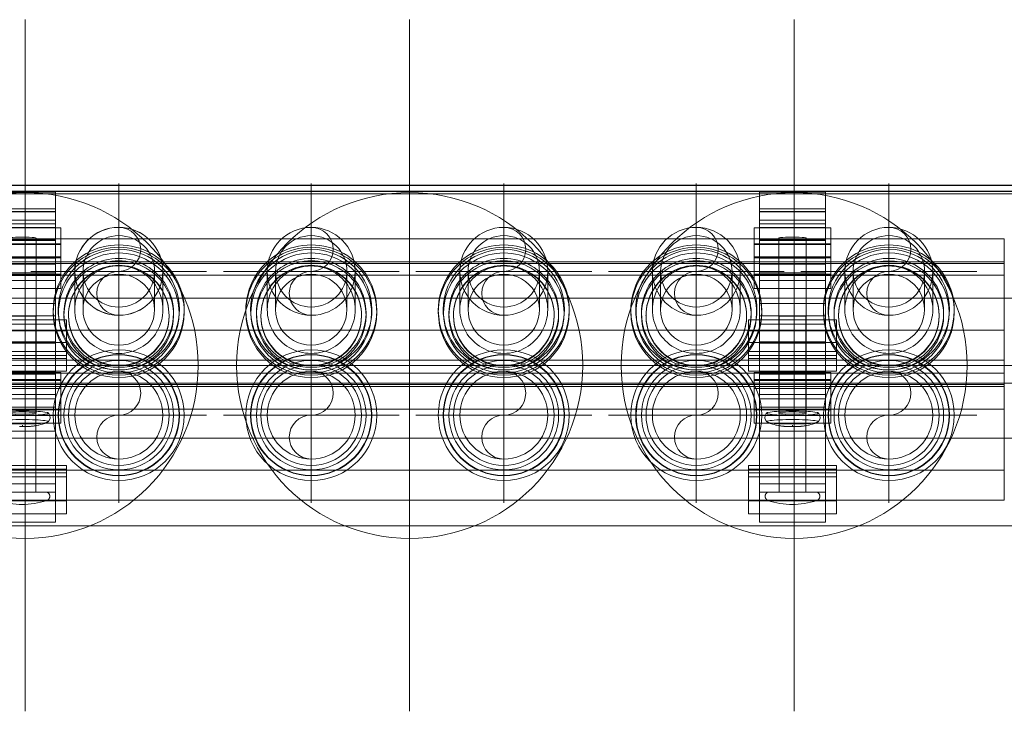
# Model space of a CAD drawing. Header units: millimetres. Extents: x -21756 to -17416, y 369 to 3070.
# Tile 29 of 31: x -18435 to -18255, y 2774 to 2900. Entities that reach past the tile are written whole.
import ezdxf

# ---------------------------------------------------------------- set-up
doc = ezdxf.new("R2010")
doc.units = ezdxf.units.MM
for name, color, linetype, lineweight in [('A-DETL-GENF', 92, 'Continuous', 18), ('A-FLOR', 192, 'Continuous', 25), ('A-WALL', 113, 'Continuous', 25), ('M-EQPM', 50, 'Continuous', 18), ('P-PIPE', 3, 'Continuous', 18), ('P-PIPE-CNTR', 3, 'Continuous', 18)]:
    doc.layers.add(name, color=color, linetype=linetype, lineweight=lineweight)

# ---------------------------------------------------------------- blocks, each defined once
blk = doc.blocks.new('R580F - R580 3_4_ x 1_2_-1107340-Niveau 0')
at = {"layer": 'M-EQPM'}
for p, q in [((23.5, 0), (11.5, 0)), ((23.5, 0), (11.5, 0)), ((23.5, 0), (11.5, 0)), ((11.5, 0), (23.5, 0)), ((23.5, 0), (23.5, -3.01)), ((23.5, -3.01), (23.5, 0)), ((23.5, -6.32), (23.5, 0)), ((23.5, -2.52), (23.5, 0)), ((23.5, -0.75), (23.5, 0)), ((163.7, 0), (151.7, 0)), ((163.7, 0), (151.7, 0)), ((151.7, 0), (151.7, -0.75)), ((151.7, 0), (151.7, -2.52)), ((151.7, 0), (151.7, -6.32)), ((151.7, 0), (151.7, -3.01)), ((151.7, -3.01), (151.7, 0)), ((163.7, 0), (151.7, 0)), ((151.7, 0), (163.7, 0)), ((163.7, 0), (163.7, -3.01)), ((163.7, -3.01), (163.7, 0)), ((163.7, -6.32), (163.7, 0)), ((163.7, -2.52), (163.7, 0)), ((163.7, -0.75), (163.7, 0)), ((23.5, -6.54), (23.5, 0)), ((23.5, -0.75), (23.5, -3.78)), ((151.7, 0), (151.7, -6.54)), ((151.7, -3.78), (151.7, -0.75)), ((163.7, -6.54), (163.7, 0)), ((163.7, -0.75), (163.7, -3.78)), ((23.5, -3.01), (11.5, -3.01)), ((23.5, -3.01), (11.5, -3.01)), ((11.5, -3.01), (23.5, -3.01)), ((11.5, -3.01), (23.5, -3.01)), ((23.5, -3.5), (11.5, -3.5)), ((11.5, -3.58), (23.5, -3.58)), ((23.5, -24.79), (23.5, -2.52)), ((23.5, -3.01), (23.5, -6.61)), ((23.5, -3.01), (23.5, -3.87)), ((23.5, -3.01), (23.5, -5.55)), ((23.5, -3.01), (23.5, -6.73)), ((23.5, -12.03), (23.5, -3.5)), ((23.5, -5.09), (23.5, -3.58)), ((23.5, -3.58), (23.5, -4.06)), ((151.7, -2.52), (151.7, -24.79)), ((163.7, -3.01), (151.7, -3.01)), ((163.7, -3.01), (151.7, -3.01)), ((151.7, -6.73), (151.7, -3.01)), ((151.7, -5.55), (151.7, -3.01)), ((151.7, -3.87), (151.7, -3.01)), ((151.7, -6.61), (151.7, -3.01)), ((151.7, -3.01), (163.7, -3.01)), ((151.7, -3.01), (163.7, -3.01)), ((163.7, -3.5), (151.7, -3.5)), ((151.7, -3.5), (151.7, -12.03)), ((151.7, -4.06), (151.7, -3.58)), ((151.7, -3.58), (151.7, -5.09)), ((151.7, -3.58), (163.7, -3.58)), ((163.7, -24.79), (163.7, -2.52)), ((163.7, -3.01), (163.7, -6.61)), ((163.7, -3.01), (163.7, -3.87)), ((163.7, -3.01), (163.7, -5.55)), ((163.7, -3.01), (163.7, -6.73)), ((163.7, -12.03), (163.7, -3.5)), ((163.7, -5.09), (163.7, -3.58)), ((163.7, -3.58), (163.7, -4.06)), ((11.5, -5.09), (23.5, -5.09)), ((23.5, -3.78), (23.5, -4.71)), ((23.5, -6.69), (23.5, -3.87)), ((23.5, -5.77), (23.5, -4.06)), ((23.5, -4.71), (23.5, -5.09)), ((151.7, -4.71), (151.7, -3.78)), ((151.7, -3.87), (151.7, -6.69)), ((151.7, -4.06), (151.7, -5.77)), ((151.7, -5.09), (151.7, -4.71)), ((151.7, -5.09), (163.7, -5.09)), ((163.7, -3.78), (163.7, -4.71)), ((163.7, -6.69), (163.7, -3.87)), ((163.7, -5.77), (163.7, -4.06)), ((163.7, -4.71), (163.7, -5.09)), ((24.5, -6.49), (10.5, -6.49)), ((11.5, -5.77), (23.5, -5.77)), ((11.5, -6.43), (23.5, -6.43)), ((23.5, -6.49), (11.5, -6.49)), ((23.5, -5.55), (23.5, -27.49)), ((23.5, -5.77), (23.5, -6.43)), ((23.5, -6.32), (23.5, -20.42)), ((23.5, -6.49), (23.5, -14.92)), ((23.5, -9.16), (23.5, -6.54)), ((23.5, -6.61), (23.5, -9.52)), ((23.5, -7.63), (23.5, -6.69)), ((23.5, -20.8), (23.5, -6.73)), ((24.5, -14.92), (24.5, -6.49)), ((164.7, -6.49), (150.7, -6.49)), ((150.7, -6.49), (150.7, -14.92)), ((151.7, -27.49), (151.7, -5.55)), ((151.7, -6.43), (151.7, -5.77)), ((151.7, -5.77), (163.7, -5.77)), ((151.7, -20.42), (151.7, -6.32)), ((151.7, -6.43), (163.7, -6.43)), ((163.7, -6.49), (151.7, -6.49)), ((151.7, -14.92), (151.7, -6.49)), ((151.7, -6.54), (151.7, -9.16)), ((151.7, -9.52), (151.7, -6.61)), ((151.7, -6.69), (151.7, -7.63)), ((151.7, -6.73), (151.7, -20.8)), ((163.7, -5.55), (163.7, -27.49)), ((163.7, -5.77), (163.7, -6.43)), ((163.7, -6.32), (163.7, -20.42)), ((163.7, -6.49), (163.7, -14.92)), ((163.7, -9.16), (163.7, -6.54)), ((163.7, -6.61), (163.7, -9.52)), ((163.7, -7.63), (163.7, -6.69)), ((163.7, -20.8), (163.7, -6.73)), ((164.7, -14.92), (164.7, -6.49)), ((196.24, -8.51), (-21, -8.51)), ((24.5, -8.49), (10.5, -8.49)), ((11.5, -8.62), (23.5, -8.62)), ((11.5, -8.77), (23.5, -8.77)), ((19.99, -40.24), (19.99, -8.38)), ((23.5, -8.62), (23.5, -7.63)), ((23.5, -15), (23.5, -8.62)), ((23.5, -9.54), (23.5, -8.77)), ((23.5, -8.77), (23.5, -14.69)), ((24.5, -8.49), (24.5, -16.12)), ((164.7, -8.49), (150.7, -8.49)), ((150.7, -16.12), (150.7, -8.49)), ((151.7, -7.63), (151.7, -8.62)), ((151.7, -8.62), (151.7, -15)), ((151.7, -8.62), (163.7, -8.62)), ((151.7, -14.69), (151.7, -8.77)), ((151.7, -8.77), (151.7, -9.54)), ((151.7, -8.77), (163.7, -8.77)), ((155.21, -8.38), (155.21, -40.24)), ((160.19, -40.24), (160.19, -8.38)), ((163.7, -8.62), (163.7, -7.63)), ((163.7, -15), (163.7, -8.62)), ((163.7, -9.54), (163.7, -8.77)), ((163.7, -8.77), (163.7, -14.69)), ((164.7, -8.49), (164.7, -16.12)), ((196.24, -13.01), (196.24, -8.51)), ((196.24, -15.08), (196.24, -8.57)), ((10.5, -9.37), (24.5, -9.37)), ((24.5, -9.54), (10.5, -9.54)), ((11.5, -9.54), (23.5, -9.54)), ((23.5, -9.16), (23.5, -13.08)), ((23.5, -16.1), (23.5, -9.52)), ((24.5, -11.74), (24.5, -9.37)), ((24.5, -9.37), (24.5, -9.54)), ((150.7, -9.54), (150.7, -9.37)), ((150.7, -9.37), (150.7, -11.74)), ((150.7, -9.37), (164.7, -9.37)), ((164.7, -9.54), (150.7, -9.54)), ((151.7, -13.08), (151.7, -9.16)), ((151.7, -9.52), (151.7, -16.1)), ((151.7, -9.54), (163.7, -9.54)), ((163.7, -9.16), (163.7, -13.08)), ((163.7, -16.1), (163.7, -9.52)), ((164.7, -11.74), (164.7, -9.37)), ((164.7, -9.37), (164.7, -9.54)), ((10.5, -11.74), (24.5, -11.74)), ((10.5, -11.95), (24.5, -11.95)), ((11.5, -12.03), (23.5, -12.03)), ((23.5, -12.03), (23.5, -13.07)), ((24.5, -11.95), (24.5, -11.44)), ((24.5, -11.94), (24.5, -11.74)), ((150.7, -11.44), (150.7, -11.95)), ((150.7, -11.74), (150.7, -11.94)), ((150.7, -11.74), (164.7, -11.74)), ((150.7, -11.95), (164.7, -11.95)), ((151.7, -13.07), (151.7, -12.03)), ((151.7, -12.03), (163.7, -12.03)), ((163.7, -12.03), (163.7, -13.07)), ((164.7, -11.95), (164.7, -11.44)), ((164.7, -11.94), (164.7, -11.74)), ((196.24, -12.65), (-21, -12.65)), ((196.24, -13.01), (-21, -13.01)), ((11.5, -13.08), (23.5, -13.08)), ((151.7, -13.08), (163.7, -13.08)), ((196.24, -13.6), (196.24, -12.65)), ((196.24, -12.65), (196.24, -13.01)), ((196.24, -31.5), (196.24, -13.6)), ((-21, -15.08), (196.24, -15.08)), ((10.5, -14.92), (24.5, -14.92)), ((10.5, -15.18), (24.5, -15.18)), ((11.5, -14.69), (23.5, -14.69)), ((11.5, -14.92), (23.5, -14.92)), ((11.5, -15), (23.5, -15)), ((11.5, -16.1), (23.5, -16.1)), ((23.5, -14.69), (23.5, -33.91)), ((23.5, -16.07), (23.5, -14.92)), ((23.5, -33.79), (23.5, -15)), ((24.5, -14.92), (24.5, -15.18)), ((24.5, -15.18), (24.5, -17.52)), ((24.5, -17.32), (24.5, -16.12)), ((27.02, -15.11), (27.02, -21.39)), ((28.53, -15.11), (28.53, -21.39)), ((41.55, -21.39), (41.55, -15.11)), ((43.06, -21.39), (43.06, -15.11)), ((132.19, -15.13), (132.19, -21.39)), ((133.69, -15.13), (133.69, -21.39)), ((146.69, -21.39), (146.69, -15.13)), ((148.19, -21.39), (148.19, -15.13)), ((150.7, -15.18), (150.7, -14.92)), ((150.7, -14.92), (164.7, -14.92)), ((150.7, -17.52), (150.7, -15.18)), ((150.7, -15.18), (164.7, -15.18)), ((150.7, -16.12), (150.7, -17.32)), ((151.7, -33.91), (151.7, -14.69)), ((151.7, -14.69), (163.7, -14.69)), ((151.7, -14.92), (151.7, -16.07)), ((151.7, -14.92), (163.7, -14.92)), ((151.7, -15), (151.7, -33.79)), ((151.7, -15), (163.7, -15)), ((151.7, -16.1), (163.7, -16.1)), ((163.7, -14.69), (163.7, -33.91)), ((163.7, -16.07), (163.7, -14.92)), ((163.7, -33.79), (163.7, -15)), ((164.7, -14.92), (164.7, -15.18)), ((164.7, -15.18), (164.7, -17.52)), ((164.7, -17.32), (164.7, -16.12)), ((167.24, -15.11), (167.24, -21.39)), ((168.74, -15.11), (168.74, -21.39)), ((181.74, -21.39), (181.74, -15.11)), ((183.24, -21.39), (183.24, -15.11)), ((196.24, -15.08), (196.24, -15.44)), ((196.24, -16.52), (196.24, -15.44)), ((10.5, -17.52), (24.5, -17.52)), ((24.5, -17.52), (24.5, -17.32)), ((62.08, -16.53), (62.08, -21.39)), ((63.58, -16.53), (63.58, -21.39)), ((76.58, -21.39), (76.58, -16.53)), ((78.08, -21.39), (78.08, -16.53)), ((97.14, -16.69), (97.14, -21.39)), ((98.64, -16.69), (98.64, -21.39)), ((111.64, -21.39), (111.64, -16.69)), ((113.14, -21.39), (113.14, -16.69)), ((150.7, -17.32), (150.7, -17.52)), ((150.7, -17.52), (164.7, -17.52)), ((164.7, -17.52), (164.7, -17.32)), ((196.24, -16.52), (196.24, -34.45)), ((23.5, -20.24), (11.5, -20.24)), ((23.12, -21.47), (23.12, -21.9)), ((23.5, -27.48), (23.5, -20.24)), ((23.5, -20.42), (23.5, -24.05)), ((23.5, -27.25), (23.5, -20.8)), ((46.96, -21.9), (46.96, -21.47)), ((58.16, -21.47), (58.16, -21.9)), ((82.01, -21.9), (82.01, -21.47)), ((93.22, -21.47), (93.22, -21.9)), ((117.06, -21.9), (117.06, -21.47)), ((128.27, -21.47), (128.27, -21.9)), ((163.7, -20.24), (151.7, -20.24)), ((151.7, -20.24), (151.7, -27.48)), ((151.7, -24.05), (151.7, -20.42)), ((151.7, -20.8), (151.7, -27.25)), ((152.11, -21.9), (152.11, -21.47)), ((163.32, -21.47), (163.32, -21.9)), ((163.7, -27.48), (163.7, -20.24)), ((163.7, -20.42), (163.7, -24.05)), ((163.7, -27.25), (163.7, -20.8)), ((187.16, -21.9), (187.16, -21.47)), ((25.5, -23.24), (9.5, -23.24)), ((23.5, -22.54), (11.5, -22.54)), ((11.5, -22.54), (23.5, -22.54)), ((23.5, -23.24), (11.5, -23.24)), ((17.5, -22.57), (15.09, -22.57)), ((19.91, -22.57), (17.5, -22.57)), ((19.91, -54.61), (19.91, -22.57)), ((23.5, -24.05), (23.5, -22.54)), ((23.5, -24.05), (23.5, -22.54)), ((23.5, -23.24), (23.5, -30.26)), ((25.06, -21.99), (25.06, -22.44)), ((25.5, -29.57), (25.5, -23.24)), ((25.88, -22.44), (25.88, -22.53)), ((44.21, -22.53), (44.21, -22.44)), ((45.02, -22.44), (45.02, -21.99)), ((60.11, -21.99), (60.11, -22.44)), ((60.92, -22.44), (60.92, -22.53)), ((79.25, -22.53), (79.25, -22.44)), ((80.06, -22.44), (80.06, -21.99)), ((95.16, -21.99), (95.16, -22.44)), ((95.98, -22.44), (95.98, -22.53)), ((114.3, -22.53), (114.3, -22.44)), ((115.12, -22.44), (115.12, -21.99)), ((130.21, -21.99), (130.21, -22.44)), ((131.02, -22.44), (131.02, -22.53)), ((149.35, -22.53), (149.35, -22.44)), ((165.7, -23.24), (149.7, -23.24)), ((149.7, -23.24), (149.7, -29.57)), ((150.17, -22.44), (150.17, -21.99)), ((163.7, -22.54), (151.7, -22.54)), ((151.7, -22.54), (151.7, -24.05)), ((151.7, -22.54), (151.7, -24.05)), ((151.7, -22.54), (163.7, -22.54)), ((163.7, -23.24), (151.7, -23.24)), ((151.7, -30.26), (151.7, -23.24)), ((155.29, -22.57), (155.29, -54.61)), ((157.7, -22.57), (155.29, -22.57)), ((160.11, -22.57), (157.7, -22.57)), ((160.11, -54.61), (160.11, -22.57)), ((163.7, -24.05), (163.7, -22.54)), ((163.7, -24.05), (163.7, -22.54)), ((163.7, -23.24), (163.7, -30.26)), ((165.26, -21.99), (165.26, -22.44)), ((165.7, -29.57), (165.7, -23.24)), ((166.08, -22.44), (166.08, -22.53)), ((184.41, -22.53), (184.41, -22.44)), ((185.22, -22.44), (185.22, -21.99)), ((11.5, -24.05), (23.5, -24.05)), ((11.5, -24.05), (23.5, -24.05)), ((11.5, -24.05), (23.5, -24.05)), ((11.5, -24.05), (23.5, -24.05)), ((23.5, -24.79), (23.5, -27.48)), ((151.7, -24.05), (163.7, -24.05)), ((151.7, -24.05), (163.7, -24.05)), ((151.7, -24.05), (163.7, -24.05)), ((151.7, -24.05), (163.7, -24.05)), ((151.7, -27.48), (151.7, -24.79)), ((163.7, -24.79), (163.7, -27.48)), ((196.24, -25.11), (-21, -25.11)), ((25.5, -25.27), (9.5, -25.27)), ((25.5, -25.27), (25.5, -31.83)), ((165.7, -25.27), (149.7, -25.27)), ((149.7, -31.83), (149.7, -25.27)), ((165.7, -25.27), (165.7, -31.83)), ((196.24, -30.61), (196.24, -25.11)), ((196.24, -30.61), (196.24, -25.11)), ((9.5, -27.38), (25.5, -27.38)), ((11.5, -27.25), (23.5, -27.25)), ((11.5, -27.25), (23.5, -27.25)), ((11.5, -27.25), (23.5, -27.25)), ((11.5, -27.48), (23.5, -27.48)), ((23.5, -27.25), (23.5, -32.77)), ((23.5, -33.17), (23.5, -27.25)), ((23.5, -30.26), (23.5, -27.49)), ((25.5, -27), (25.5, -27.38)), ((25.5, -29.74), (25.5, -27.38)), ((149.7, -27.38), (149.7, -27)), ((149.7, -27.38), (149.7, -29.74)), ((149.7, -27.38), (165.7, -27.38)), ((151.7, -27.25), (151.7, -33.17)), ((151.7, -32.77), (151.7, -27.25)), ((151.7, -27.25), (163.7, -27.25)), ((151.7, -27.25), (163.7, -27.25)), ((151.7, -27.25), (163.7, -27.25)), ((151.7, -27.48), (163.7, -27.48)), ((151.7, -27.49), (151.7, -30.26)), ((163.7, -27.25), (163.7, -32.77)), ((163.7, -33.17), (163.7, -27.25)), ((163.7, -30.26), (163.7, -27.49)), ((165.7, -27), (165.7, -27.38)), ((165.7, -29.74), (165.7, -27.38)), ((9.5, -29.04), (25.5, -29.04)), ((9.5, -29.74), (25.5, -29.74)), ((9.5, -29.74), (25.5, -29.74)), ((9.5, -30.26), (25.5, -30.26)), ((9.5, -30.26), (25.5, -30.26)), ((11.5, -30.26), (23.5, -30.26)), ((11.5, -30.26), (23.5, -30.26)), ((25.5, -29.74), (25.5, -29.04)), ((25.5, -29.57), (25.5, -30.26)), ((25.5, -30.26), (25.5, -32.61)), ((149.7, -29.04), (149.7, -29.74)), ((149.7, -29.04), (165.7, -29.04)), ((149.7, -30.26), (149.7, -29.57)), ((149.7, -29.74), (165.7, -29.74)), ((149.7, -29.74), (165.7, -29.74)), ((149.7, -30.26), (165.7, -30.26)), ((149.7, -32.61), (149.7, -30.26)), ((149.7, -30.26), (165.7, -30.26)), ((151.7, -30.26), (163.7, -30.26)), ((151.7, -30.26), (163.7, -30.26)), ((165.7, -29.74), (165.7, -29.04)), ((165.7, -29.57), (165.7, -30.26)), ((165.7, -30.26), (165.7, -32.61)), ((196.24, -30.61), (-21, -30.61)), ((196.24, -30.61), (-21, -30.61)), ((-21, -30.61), (196.24, -30.61)), ((25.5, -32.61), (25.5, -31.83)), ((149.7, -31.83), (149.7, -32.61)), ((165.7, -32.61), (165.7, -31.83)), ((196.24, -31.66), (196.24, -30.61)), ((196.24, -31.61), (196.24, -30.61)), ((196.24, -32.57), (196.24, -31.5)), ((196.24, -31.61), (196.24, -49.61)), ((196.24, -49.62), (196.24, -31.66)), ((-21, -32.94), (196.24, -32.94)), ((9.5, -32.61), (25.5, -32.61)), ((24.5, -32.85), (10.5, -32.85)), ((11.5, -32.77), (23.5, -32.77)), ((11.5, -33.17), (23.5, -33.17)), ((23.5, -32.77), (23.5, -51.96)), ((23.5, -51.99), (23.5, -33.17)), ((23.5, -36.59), (23.5, -33.79)), ((23.5, -33.91), (23.5, -35.09)), ((24.5, -32.85), (24.5, -39.62)), ((24.5, -34.1), (24.5, -32.85)), ((149.7, -32.61), (165.7, -32.61)), ((150.7, -32.85), (150.7, -34.1)), ((150.7, -39.62), (150.7, -32.85)), ((164.7, -32.85), (150.7, -32.85)), ((151.7, -51.96), (151.7, -32.77)), ((151.7, -32.77), (163.7, -32.77)), ((151.7, -33.17), (151.7, -51.99)), ((151.7, -33.17), (163.7, -33.17)), ((151.7, -33.79), (151.7, -36.59)), ((151.7, -35.09), (151.7, -33.91)), ((163.7, -32.77), (163.7, -51.96)), ((163.7, -51.99), (163.7, -33.17)), ((163.7, -36.59), (163.7, -33.79)), ((163.7, -33.91), (163.7, -35.09)), ((164.7, -32.85), (164.7, -39.62)), ((164.7, -34.1), (164.7, -32.85)), ((196.24, -32.94), (196.24, -32.57)), ((196.24, -39.45), (196.24, -32.94)), ((196.24, -35), (-21, -35)), ((-21, -35.37), (196.24, -35.37)), ((10.5, -34.1), (24.5, -34.1)), ((10.5, -34.27), (24.5, -34.27)), ((10.5, -35.78), (24.5, -35.78)), ((11.5, -35.41), (23.5, -35.41)), ((23.5, -35.09), (23.5, -35.41)), ((23.5, -35.41), (23.5, -42.05)), ((24.5, -42.05), (24.5, -34.1)), ((24.5, -34.27), (24.5, -35.78)), ((150.7, -34.1), (150.7, -42.05)), ((150.7, -34.1), (164.7, -34.1)), ((150.7, -35.78), (150.7, -34.27)), ((150.7, -34.27), (164.7, -34.27)), ((150.7, -35.78), (164.7, -35.78)), ((151.7, -35.41), (151.7, -35.09)), ((151.7, -42.05), (151.7, -35.41)), ((151.7, -35.41), (163.7, -35.41)), ((163.7, -35.09), (163.7, -35.41)), ((163.7, -35.41), (163.7, -42.05)), ((164.7, -42.05), (164.7, -34.1)), ((164.7, -34.27), (164.7, -35.78)), ((196.24, -35.37), (196.24, -34.45)), ((196.24, -35.36), (196.24, -35)), ((196.24, -39.51), (196.24, -35)), ((11.5, -36.87), (23.5, -36.87)), ((11.5, -37.61), (23.5, -37.61)), ((23.5, -36.87), (23.5, -36.59)), ((23.5, -43.53), (23.5, -36.87)), ((23.5, -37.61), (23.5, -39.18)), ((151.7, -36.59), (151.7, -36.87)), ((151.7, -36.87), (151.7, -43.53)), ((151.7, -36.87), (163.7, -36.87)), ((151.7, -39.18), (151.7, -37.61)), ((151.7, -37.61), (163.7, -37.61)), ((163.7, -36.87), (163.7, -36.59)), ((163.7, -43.53), (163.7, -36.87)), ((163.7, -37.61), (163.7, -39.18)), ((11.5, -39.17), (23.5, -39.17)), ((11.5, -39.18), (23.5, -39.18)), ((23.5, -40.68), (23.5, -39.17)), ((23.5, -39.18), (23.5, -40.68)), ((151.7, -39.17), (151.7, -40.68)), ((151.7, -39.17), (163.7, -39.17)), ((151.7, -40.68), (151.7, -39.18)), ((151.7, -39.18), (163.7, -39.18)), ((163.7, -40.68), (163.7, -39.17)), ((163.7, -39.18), (163.7, -40.68)), ((-21, -39.51), (196.24, -39.51)), ((10.5, -39.62), (24.5, -39.62)), ((11.5, -40.68), (23.5, -40.68)), ((150.7, -39.62), (164.7, -39.62)), ((151.7, -40.68), (163.7, -40.68)), ((10.5, -42.05), (24.5, -42.05)), ((11.5, -42.05), (23.5, -42.05)), ((150.7, -42.05), (164.7, -42.05)), ((151.7, -42.05), (163.7, -42.05)), ((11.5, -43.53), (23.5, -43.53)), ((151.7, -43.53), (163.7, -43.53)), ((25.5, -49.78), (9.5, -49.78)), ((25.5, -49.78), (25.5, -56.22)), ((25.5, -51.11), (25.5, -49.78)), ((149.7, -49.78), (149.7, -51.11)), ((149.7, -56.22), (149.7, -49.78)), ((165.7, -49.78), (149.7, -49.78)), ((165.7, -49.78), (165.7, -56.22)), ((165.7, -51.11), (165.7, -49.78)), ((196.24, -50.61), (196.24, -49.61)), ((196.24, -50.61), (196.24, -49.62)), ((-21, -50.61), (196.24, -50.61)), ((-21, -50.61), (196.24, -50.61)), ((196.24, -50.61), (-21, -50.61)), ((9.5, -50.44), (25.5, -50.44)), ((9.5, -51.11), (25.5, -51.11)), ((9.5, -51.87), (25.5, -51.87)), ((23.5, -51.96), (23.5, -53.11)), ((25.5, -50.44), (25.5, -51.87)), ((25.5, -58.58), (25.5, -51.11)), ((149.7, -51.87), (149.7, -50.44)), ((149.7, -50.44), (165.7, -50.44)), ((149.7, -51.11), (149.7, -58.58)), ((149.7, -51.11), (165.7, -51.11)), ((149.7, -51.87), (165.7, -51.87)), ((151.7, -53.11), (151.7, -51.96)), ((163.7, -51.96), (163.7, -53.11)), ((165.7, -50.44), (165.7, -51.87)), ((165.7, -58.58), (165.7, -51.11)), ((196.24, -56.11), (196.24, -50.61)), ((196.24, -56.11), (196.24, -50.61)), ((11.5, -53.11), (23.5, -53.11)), ((11.5, -53.11), (23.5, -53.11)), ((11.5, -53.11), (23.5, -53.11)), ((11.5, -53.11), (23.5, -53.11)), ((23.5, -54.61), (23.5, -51.99)), ((23.5, -53.11), (23.5, -58.58)), ((23.5, -53.11), (23.5, -54.61)), ((151.7, -51.99), (151.7, -54.61)), ((151.7, -53.11), (163.7, -53.11)), ((151.7, -54.61), (151.7, -53.11)), ((151.7, -58.58), (151.7, -53.11)), ((151.7, -53.11), (163.7, -53.11)), ((151.7, -53.11), (163.7, -53.11)), ((151.7, -53.11), (163.7, -53.11)), ((163.7, -54.61), (163.7, -51.99)), ((163.7, -53.11), (163.7, -58.58)), ((163.7, -53.11), (163.7, -54.61)), ((11.5, -54.61), (23.5, -54.61)), ((11.5, -54.61), (23.5, -54.61)), ((11.5, -54.61), (23.5, -54.61)), ((17.5, -54.61), (13.09, -54.61)), ((17.5, -54.61), (15.09, -54.61)), ((19.91, -54.61), (17.5, -54.61)), ((21.91, -54.61), (17.5, -54.61)), ((23.5, -60.12), (23.5, -54.61)), ((151.7, -54.61), (151.7, -60.12)), ((151.7, -54.61), (163.7, -54.61)), ((151.7, -54.61), (163.7, -54.61)), ((151.7, -54.61), (163.7, -54.61)), ((157.7, -54.61), (153.29, -54.61)), ((157.7, -54.61), (155.29, -54.61)), ((160.11, -54.61), (157.7, -54.61)), ((162.11, -54.61), (157.7, -54.61)), ((163.7, -60.12), (163.7, -54.61)), ((-21, -56.11), (196.24, -56.11)), ((9.5, -56.22), (25.5, -56.22)), ((149.7, -56.22), (165.7, -56.22)), ((9.5, -58.58), (25.5, -58.58)), ((11.5, -58.58), (23.5, -58.58)), ((149.7, -58.58), (165.7, -58.58)), ((151.7, -58.58), (163.7, -58.58)), ((11.5, -60.12), (23.5, -60.12)), ((151.7, -60.12), (163.7, -60.12))]:
    blk.add_line(p, q, dxfattribs=at)
at = {"layer": 'M-EQPM', "flags": 128}
for points in [[(27.02, -14.41), (27.02, -14.56), (27.02, -15), (27.02, -15.11)], [(28.53, -14.41), (28.53, -14.56), (28.53, -15), (28.53, -15.11)], [(41.55, -15.11), (41.55, -14.62), (41.55, -14.42), (41.55, -14.41)], [(43.06, -15.11), (43.06, -14.62), (43.06, -14.42), (43.06, -14.41)], [(62.08, -14.41), (62.08, -14.86), (62.08, -16.19), (62.08, -16.53)], [(63.58, -14.41), (63.58, -14.86), (63.58, -16.19), (63.58, -16.53)], [(76.58, -16.53), (76.58, -15.03), (76.58, -14.43), (76.58, -14.41)], [(78.08, -16.53), (78.08, -15.03), (78.08, -14.43), (78.08, -14.41)], [(97.14, -14.41), (97.14, -14.89), (97.14, -16.33), (97.14, -16.69)], [(98.64, -14.41), (98.64, -14.89), (98.64, -16.33), (98.64, -16.69)], [(111.64, -16.69), (111.64, -15.08), (111.64, -14.43), (111.64, -14.41)], [(113.14, -16.69), (113.14, -15.08), (113.14, -14.43), (113.14, -14.41)], [(132.19, -14.41), (132.19, -14.56), (132.19, -15.01), (132.19, -15.13)], [(133.69, -14.41), (133.69, -14.56), (133.69, -15.01), (133.69, -15.13)], [(146.69, -15.13), (146.69, -14.62), (146.69, -14.42), (146.69, -14.41)], [(148.19, -15.13), (148.19, -14.62), (148.19, -14.42), (148.19, -14.41)], [(167.24, -14.41), (167.24, -14.56), (167.24, -15), (167.24, -15.11)], [(168.74, -14.41), (168.74, -14.56), (168.74, -15), (168.74, -15.11)], [(181.74, -15.11), (181.74, -14.62), (181.74, -14.42), (181.74, -14.41)], [(183.24, -15.11), (183.24, -14.62), (183.24, -14.42), (183.24, -14.41)], [(22.17, -41.84), (22.37, -41.6), (22.52, -41.17), (22.47, -40.68), (22.29, -40.33), (22.17, -40.21)], [(153.03, -41.84), (152.83, -41.6), (152.68, -41.17), (152.73, -40.68), (152.91, -40.33), (153.03, -40.21)], [(162.37, -41.84), (162.57, -41.6), (162.72, -41.17), (162.67, -40.68), (162.49, -40.33), (162.37, -40.21)], [(16.96, -42.7), (17.04, -42.7), (17.11, -42.7), (17.18, -42.7), (17.26, -42.7), (17.33, -42.7), (17.4, -42.7), (17.48, -42.7), (17.5, -42.7)], [(17.5, -42.52), (17.48, -42.52), (17.46, -42.52), (17.45, -42.52), (17.44, -42.52), (17.43, -42.52), (17.43, -42.52), (17.42, -42.52)], [(17.42, -42.52), (17.42, -42.52), (17.43, -42.52), (17.43, -42.52), (17.44, -42.52), (17.44, -42.52), (17.45, -42.52), (17.46, -42.52), (17.47, -42.52), (17.48, -42.52), (17.49, -42.52), (17.5, -42.52)], [(22.1, -41.89), (21.55, -42.1), (21.13, -42.25), (20.79, -42.34), (20.51, -42.41), (20.28, -42.46), (20.09, -42.5), (19.92, -42.53), (19.76, -42.55), (19.63, -42.57), (19.5, -42.59), (19.39, -42.61), (19.28, -42.62), (19.18, -42.63), (19.08, -42.64), (18.99, -42.65), (18.9, -42.65), (18.81, -42.66), (18.73, -42.66), (18.65, -42.67), (18.57, -42.67), (18.49, -42.68), (18.41, -42.68), (18.34, -42.69), (18.26, -42.69), (18.19, -42.69), (18.11, -42.69), (18.04, -42.7), (17.96, -42.7), (17.89, -42.7), (17.82, -42.7), (17.74, -42.7), (17.67, -42.7), (17.6, -42.7), (17.52, -42.7), (17.5, -42.7)], [(17.58, -42.52), (17.58, -42.52), (17.57, -42.52), (17.57, -42.52), (17.56, -42.52), (17.56, -42.52), (17.55, -42.52), (17.54, -42.52), (17.53, -42.52), (17.52, -42.52), (17.51, -42.52), (17.5, -42.52)], [(17.5, -42.52), (17.52, -42.52), (17.54, -42.52), (17.55, -42.52), (17.56, -42.52), (17.57, -42.52), (17.57, -42.52), (17.58, -42.52)], [(153.1, -41.89), (153.65, -42.1), (154.07, -42.25), (154.41, -42.34), (154.69, -42.41), (154.92, -42.46), (155.11, -42.5), (155.28, -42.53), (155.44, -42.55), (155.57, -42.57), (155.7, -42.59), (155.81, -42.61), (155.92, -42.62), (156.02, -42.63), (156.12, -42.64), (156.21, -42.65), (156.3, -42.65), (156.39, -42.66), (156.47, -42.66), (156.55, -42.67), (156.63, -42.67), (156.71, -42.68), (156.79, -42.68), (156.86, -42.69), (156.94, -42.69), (157.01, -42.69), (157.09, -42.69), (157.16, -42.7), (157.24, -42.7), (157.31, -42.7), (157.38, -42.7), (157.46, -42.7), (157.53, -42.7), (157.6, -42.7), (157.68, -42.7), (157.7, -42.7)], [(157.7, -42.52), (157.68, -42.52), (157.66, -42.52), (157.65, -42.52), (157.64, -42.52), (157.63, -42.52), (157.63, -42.52), (157.62, -42.52)], [(157.62, -42.52), (157.62, -42.52), (157.63, -42.52), (157.63, -42.52), (157.64, -42.52), (157.64, -42.52), (157.65, -42.52), (157.66, -42.52), (157.67, -42.52), (157.68, -42.52), (157.69, -42.52), (157.7, -42.52)], [(162.3, -41.89), (161.75, -42.1), (161.33, -42.25), (160.99, -42.34), (160.71, -42.41), (160.48, -42.46), (160.29, -42.5), (160.12, -42.53), (159.96, -42.55), (159.83, -42.57), (159.7, -42.59), (159.59, -42.61), (159.48, -42.62), (159.38, -42.63), (159.28, -42.64), (159.19, -42.65), (159.1, -42.65), (159.01, -42.66), (158.93, -42.66), (158.85, -42.67), (158.77, -42.67), (158.69, -42.68), (158.61, -42.68), (158.54, -42.69), (158.46, -42.69), (158.39, -42.69), (158.31, -42.69), (158.24, -42.7), (158.16, -42.7), (158.09, -42.7), (158.02, -42.7), (157.94, -42.7), (157.87, -42.7), (157.8, -42.7), (157.72, -42.7), (157.7, -42.7)], [(157.78, -42.52), (157.78, -42.52), (157.77, -42.52), (157.77, -42.52), (157.76, -42.52), (157.76, -42.52), (157.75, -42.52), (157.74, -42.52), (157.73, -42.52), (157.72, -42.52), (157.71, -42.52), (157.7, -42.52)], [(157.7, -42.52), (157.72, -42.52), (157.74, -42.52), (157.75, -42.52), (157.76, -42.52), (157.77, -42.52), (157.77, -42.52), (157.78, -42.52)], [(21.91, -54.61), (21.94, -54.62), (21.97, -54.63), (22, -54.64), (22.03, -54.66), (22.06, -54.67), (22.09, -54.69), (22.11, -54.71), (22.14, -54.73), (22.17, -54.75), (22.19, -54.77), (22.22, -54.79), (22.24, -54.81), (22.26, -54.84), (22.28, -54.86), (22.31, -54.89), (22.32, -54.91), (22.34, -54.94), (22.36, -54.97), (22.38, -55), (22.39, -55.03), (22.41, -55.06), (22.42, -55.09), (22.43, -55.12), (22.44, -55.15), (22.45, -55.18), (22.46, -55.21), (22.46, -55.25), (22.47, -55.28), (22.47, -55.31), (22.48, -55.34), (22.48, -55.38), (22.48, -55.41), (22.47, -55.44), (22.47, -55.47), (22.47, -55.51), (22.46, -55.54), (22.46, -55.57), (22.45, -55.6), (22.44, -55.64), (22.43, -55.67), (22.42, -55.7), (22.4, -55.73), (22.39, -55.76), (22.37, -55.79), (22.36, -55.82), (22.34, -55.84), (22.32, -55.87), (22.3, -55.9), (22.28, -55.92), (22.26, -55.95), (22.24, -55.97), (22.21, -55.99), (22.19, -56.01), (22.16, -56.04), (22.14, -56.06), (22.11, -56.07), (22.08, -56.09), (22.05, -56.11), (22.03, -56.12), (22, -56.14), (21.97, -56.15), (21.94, -56.16), (21.91, -56.17)], [(153.29, -56.17), (153.26, -56.16), (153.23, -56.15), (153.2, -56.14), (153.17, -56.12), (153.14, -56.11), (153.11, -56.09), (153.09, -56.07), (153.06, -56.05), (153.03, -56.03), (153.01, -56.01), (152.98, -55.99), (152.96, -55.97), (152.94, -55.94), (152.92, -55.92), (152.89, -55.89), (152.88, -55.87), (152.86, -55.84), (152.84, -55.81), (152.82, -55.78), (152.81, -55.75), (152.79, -55.72), (152.78, -55.69), (152.77, -55.66), (152.76, -55.63), (152.75, -55.6), (152.74, -55.57), (152.74, -55.54), (152.73, -55.5), (152.73, -55.47), (152.72, -55.44), (152.72, -55.41), (152.72, -55.37), (152.73, -55.34), (152.73, -55.31), (152.73, -55.27), (152.74, -55.24), (152.74, -55.21), (152.75, -55.18), (152.76, -55.15), (152.77, -55.11), (152.78, -55.08), (152.8, -55.05), (152.81, -55.02), (152.83, -54.99), (152.84, -54.97), (152.86, -54.94), (152.88, -54.91), (152.9, -54.88), (152.92, -54.86), (152.94, -54.83), (152.96, -54.81), (152.99, -54.79), (153.01, -54.77), (153.04, -54.75), (153.06, -54.73), (153.09, -54.71), (153.12, -54.69), (153.15, -54.67), (153.17, -54.66), (153.2, -54.64), (153.23, -54.63), (153.26, -54.62), (153.29, -54.61)], [(162.11, -54.61), (162.14, -54.62), (162.17, -54.63), (162.2, -54.64), (162.23, -54.66), (162.26, -54.67), (162.29, -54.69), (162.31, -54.71), (162.34, -54.73), (162.37, -54.75), (162.39, -54.77), (162.42, -54.79), (162.44, -54.81), (162.46, -54.84), (162.48, -54.86), (162.51, -54.89), (162.52, -54.91), (162.54, -54.94), (162.56, -54.97), (162.58, -55), (162.59, -55.03), (162.61, -55.06), (162.62, -55.09), (162.63, -55.12), (162.64, -55.15), (162.65, -55.18), (162.66, -55.21), (162.66, -55.25), (162.67, -55.28), (162.67, -55.31), (162.68, -55.34), (162.68, -55.38), (162.68, -55.41), (162.67, -55.44), (162.67, -55.47), (162.67, -55.51), (162.66, -55.54), (162.66, -55.57), (162.65, -55.6), (162.64, -55.64), (162.63, -55.67), (162.62, -55.7), (162.6, -55.73), (162.59, -55.76), (162.57, -55.79), (162.56, -55.82), (162.54, -55.84), (162.52, -55.87), (162.5, -55.9), (162.48, -55.92), (162.46, -55.95), (162.44, -55.97), (162.41, -55.99), (162.39, -56.01), (162.36, -56.04), (162.34, -56.06), (162.31, -56.07), (162.28, -56.09), (162.25, -56.11), (162.23, -56.12), (162.2, -56.14), (162.17, -56.15), (162.14, -56.16), (162.11, -56.17)], [(17.5, -56.87), (16.93, -56.86), (16.35, -56.82), (15.78, -56.77), (15.21, -56.69), (14.65, -56.58), (14.09, -56.46), (13.53, -56.31), (13.09, -56.17)], [(21.91, -56.17), (21.36, -56.34), (20.8, -56.48), (20.24, -56.6), (19.68, -56.7), (19.11, -56.78), (18.54, -56.83), (17.96, -56.86), (17.5, -56.87)], [(157.7, -56.87), (157.13, -56.86), (156.55, -56.82), (155.98, -56.77), (155.41, -56.69), (154.85, -56.58), (154.29, -56.46), (153.73, -56.31), (153.29, -56.17)], [(162.11, -56.17), (161.56, -56.34), (161, -56.48), (160.44, -56.6), (159.88, -56.7), (159.31, -56.78), (158.74, -56.83), (158.16, -56.86), (157.7, -56.87)]]:
    blk.add_lwpolyline(points, dxfattribs=at)
at = {"layer": 'M-EQPM'}
for centre, radius, start, end in [((35.04, -14.41), 8.02, 90, 270), ((35.04, -14.41), 8.02, 270, 90), ((70.08, -14.41), 8, 90, 270), ((70.08, -14.41), 8, 270, 90), ((105.14, -14.41), 8, 90, 270), ((105.14, -14.41), 8, 270, 90), ((140.19, -14.41), 8, 90, 270), ((140.19, -14.41), 8, 270, 90), ((175.24, -14.41), 8, 90, 270), ((175.24, -14.41), 8, 270, 90), ((35.04, -14.41), 6.51, 90, 270), ((35.04, -14.41), 6.51, 270, 90), ((70.08, -14.41), 6.5, 90, 270), ((70.08, -14.41), 6.5, 270, 90), ((105.14, -14.41), 6.5, 90, 270), ((105.14, -14.41), 6.5, 270, 90), ((140.19, -14.41), 6.5, 90, 270), ((140.19, -14.41), 6.5, 270, 90), ((175.24, -14.41), 6.5, 90, 270), ((175.24, -14.41), 6.5, 270, 90), ((35.04, -40.61), 11.92, 360, 180), ((35.04, -40.61), 11.92, 360, 180), ((35.04, -40.61), 11.04, 0, 180), ((35.04, -40.61), 10.97, 360, 180), ((70.08, -40.61), 11.92, 360, 180), ((70.08, -40.61), 11.92, 360, 180), ((70.08, -40.61), 11.04, 0, 180), ((70.08, -40.61), 10.97, 360, 180), ((105.14, -40.61), 11.92, 360, 180), ((105.14, -40.61), 11.92, 360, 180), ((105.14, -40.61), 11.04, 0, 180), ((105.14, -40.61), 10.97, 360, 180), ((140.19, -40.61), 11.92, 360, 180), ((140.19, -40.61), 11.92, 360, 180), ((140.19, -40.61), 11.04, 0, 180), ((140.19, -40.61), 10.97, 360, 180), ((175.24, -40.61), 11.92, 360, 180), ((175.24, -40.61), 11.92, 360, 180), ((175.24, -40.61), 11.04, 0, 180), ((175.24, -40.61), 10.97, 360, 180), ((35.04, -40.61), 9.98, 360, 180), ((35.04, -40.61), 9.98, 360, 180), ((35.04, -40.61), 9.16, 360, 180), ((35.04, -40.61), 9.16, 360, 180), ((70.08, -40.61), 9.98, 360, 180), ((70.08, -40.61), 9.98, 360, 180), ((70.08, -40.61), 9.16, 360, 180), ((70.08, -40.61), 9.16, 360, 180), ((105.14, -40.61), 9.98, 360, 180), ((105.14, -40.61), 9.98, 360, 180), ((105.14, -40.61), 9.16, 360, 180), ((105.14, -40.61), 9.16, 360, 180), ((140.19, -40.61), 9.98, 360, 180), ((140.19, -40.61), 9.98, 360, 180), ((140.19, -40.61), 9.16, 360, 180), ((140.19, -40.61), 9.16, 360, 180), ((175.24, -40.61), 9.98, 360, 180), ((175.24, -40.61), 9.98, 360, 180), ((175.24, -40.61), 9.16, 360, 180), ((175.24, -40.61), 9.16, 360, 180), ((35.04, -40.61), 11.92, 180, 360), ((35.04, -40.61), 11.92, 180, 360), ((35.04, -40.61), 11.04, 180, 0), ((35.04, -40.61), 10.97, 180, 360), ((35.04, -40.61), 9.98, 180, 360), ((35.04, -40.61), 9.98, 180, 360), ((35.04, -40.61), 9.16, 180, 360), ((35.04, -40.61), 9.16, 180, 360), ((70.08, -40.61), 11.92, 180, 360), ((70.08, -40.61), 11.92, 180, 360), ((70.08, -40.61), 11.04, 180, 0), ((70.08, -40.61), 10.97, 180, 360), ((70.08, -40.61), 9.98, 180, 360), ((70.08, -40.61), 9.98, 180, 360), ((70.08, -40.61), 9.16, 180, 360), ((70.08, -40.61), 9.16, 180, 360), ((105.14, -40.61), 11.92, 180, 360), ((105.14, -40.61), 11.92, 180, 360), ((105.14, -40.61), 11.04, 180, 0), ((105.14, -40.61), 10.97, 180, 360), ((105.14, -40.61), 9.98, 180, 360), ((105.14, -40.61), 9.98, 180, 360), ((105.14, -40.61), 9.16, 180, 360), ((105.14, -40.61), 9.16, 180, 360), ((140.19, -40.61), 11.92, 180, 360), ((140.19, -40.61), 11.92, 180, 360), ((140.19, -40.61), 11.04, 180, 0), ((140.19, -40.61), 10.97, 180, 360), ((140.19, -40.61), 9.98, 180, 360), ((140.19, -40.61), 9.98, 180, 360), ((140.19, -40.61), 9.16, 180, 360), ((140.19, -40.61), 9.16, 180, 360), ((175.24, -40.61), 11.92, 180, 360), ((175.24, -40.61), 11.92, 180, 360), ((175.24, -40.61), 11.04, 180, 0), ((175.24, -40.61), 10.97, 180, 360), ((175.24, -40.61), 9.98, 180, 360), ((175.24, -40.61), 9.98, 180, 360), ((175.24, -40.61), 9.16, 180, 360), ((175.24, -40.61), 9.16, 180, 360)]:
    blk.add_arc(centre, radius, start, end, dxfattribs=at)
for centre, major_axis, ratio, start_param, end_param in [((17.5, -8.38), (2.49, 0), 0.087166, 1.570796, 4.712389), ((17.5, -8.38), (2.49, 0), 0.087166, 4.712389, 7.853982), ((157.7, -8.38), (2.49, 0), 0.087166, 1.570796, 4.712389), ((157.7, -8.38), (2.49, 0), 0.087166, 4.712389, 7.853982), ((35.04, -21.47), (11.92, 0), 0.996195, 0, 3.141593), ((35.04, -21.9), (11.92, 0), 0.996195, 0, 3.141593), ((35.04, -21.39), (-11.04, 0), 0.996195, 3.141593, 6.283185), ((70.08, -21.47), (11.92, 0), 0.996195, 0, 3.141593), ((70.08, -21.9), (11.92, 0), 0.996195, 0, 3.141593), ((70.08, -21.39), (-11.04, 0), 0.996195, 3.141593, 6.283185), ((105.14, -21.47), (11.92, 0), 0.996195, 0, 3.141593), ((105.14, -21.9), (11.92, 0), 0.996195, 0, 3.141593), ((105.14, -21.39), (-11.04, 0), 0.996195, 3.141593, 6.283185), ((140.19, -21.47), (11.92, 0), 0.996195, 0, 3.141593), ((140.19, -21.9), (11.92, 0), 0.996195, 0, 3.141593), ((140.19, -21.39), (11.04, 0), 0.996195, 0, 3.141593), ((175.24, -21.47), (11.92, 0), 0.996195, 0, 3.141593), ((175.24, -21.9), (11.92, 0), 0.996195, 0, 3.141593), ((175.24, -21.39), (-11.04, 0), 0.996195, 3.141593, 6.283185), ((175.24, -21.99), (-10.97, 0), 0.996195, 3.141593, 6.283185), ((35.04, -21.99), (10.97, 0), 0.996195, 0, 3.141593), ((35.04, -21.99), (9.98, 0), 0.996195, 0, 3.141593), ((35.04, -22.44), (9.98, 0), 0.996195, 0, 3.141593), ((70.08, -21.99), (10.97, 0), 0.996195, 0, 3.141593), ((70.08, -21.99), (9.98, 0), 0.996195, 0, 3.141593), ((70.08, -22.44), (9.98, 0), 0.996195, 0, 3.141593), ((105.14, -21.99), (10.97, 0), 0.996195, 0, 3.141593), ((105.14, -21.99), (9.98, 0), 0.996195, 0, 3.141593), ((105.14, -22.44), (9.98, 0), 0.996195, 0, 3.141593), ((140.19, -21.99), (10.97, 0), 0.996195, 0, 3.141593), ((140.19, -21.99), (9.98, 0), 0.996195, 0, 3.141593), ((140.19, -22.44), (9.98, 0), 0.996195, 0, 3.141593), ((175.24, -21.99), (-9.98, 0), 0.996195, 3.141593, 6.283185), ((175.24, -22.44), (-9.98, 0), 0.996195, 3.141593, 6.283185), ((35.04, -22.44), (9.16, 0), 0.996195, 0, 3.141593), ((35.04, -22.53), (9.16, 0), 0.996195, 0, 3.141593), ((35.04, -21.39), (-8.02, 0), 0.996195, 4.712389, 7.853982), ((35.04, -21.39), (-8.02, 0), 0.996195, 1.570796, 4.712389), ((70.08, -22.44), (9.16, 0), 0.996195, 0, 3.141593), ((70.08, -22.53), (9.16, 0), 0.996195, 0, 3.141593), ((70.08, -21.39), (-8, 0), 0.996195, 4.712389, 7.853982), ((70.08, -21.39), (-8, 0), 0.996195, 1.570796, 4.712389), ((105.14, -22.44), (9.16, 0), 0.996195, 0, 3.141593), ((105.14, -22.53), (9.16, 0), 0.996195, 0, 3.141593), ((105.14, -21.39), (-8, 0), 0.996195, 4.712389, 7.853982), ((105.14, -21.39), (-8, 0), 0.996195, 1.570796, 4.712389), ((140.19, -22.44), (9.16, 0), 0.996195, 0, 3.141593), ((140.19, -22.53), (9.16, 0), 0.996195, 0, 3.141593), ((140.19, -21.39), (-8, 0), 0.996195, 4.712389, 7.853982), ((140.19, -21.39), (-8, 0), 0.996195, 1.570796, 4.712389), ((175.24, -22.44), (-9.16, 0), 0.996195, 3.141593, 6.283185), ((175.24, -22.53), (-9.16, 0), 0.996195, 3.141593, 6.283185), ((175.24, -21.39), (-8, 0), 0.996195, 4.712389, 7.853982), ((175.24, -21.39), (-8, 0), 0.996195, 1.570796, 4.712389), ((35.04, -21.39), (6.51, 0), 0.996195, 1.570796, 4.712389), ((35.04, -21.39), (6.51, 0), 0.996195, 4.712389, 7.853982), ((70.08, -21.39), (6.5, 0), 0.996195, 1.570796, 4.712389), ((70.08, -21.39), (6.5, 0), 0.996195, 4.712389, 7.853982), ((105.14, -21.39), (-6.5, 0), 0.996195, 4.712389, 7.853982), ((105.14, -21.39), (6.5, 0), 0.996195, 4.712389, 7.853982), ((140.19, -21.39), (6.5, 0), 0.996195, 1.570796, 4.712389), ((140.19, -21.39), (6.5, 0), 0.996195, 4.712389, 7.853982), ((175.24, -21.39), (6.5, 0), 0.996195, 1.570796, 4.712389), ((175.24, -21.39), (6.5, 0), 0.996195, 4.712389, 7.853982), ((35.04, -21.47), (11.92, 0), 0.996195, 3.141593, 6.283185), ((35.04, -21.39), (-11.04, 0), 0.996195, 0, 3.141593), ((70.08, -21.47), (11.92, 0), 0.996195, 3.141593, 6.283185), ((70.08, -21.39), (-11.04, 0), 0.996195, 0, 3.141593), ((105.14, -21.47), (11.92, 0), 0.996195, 3.141593, 6.283185), ((105.14, -21.39), (-11.04, 0), 0.996195, 0, 3.141593), ((140.19, -21.47), (11.92, 0), 0.996195, 3.141593, 6.283185), ((140.19, -21.39), (-11.04, 0), 0.996195, 0, 3.141593), ((175.24, -21.47), (11.92, 0), 0.996195, 3.141593, 6.283185), ((175.24, -21.39), (-11.04, 0), 0.996195, 0, 3.141593), ((35.04, -21.9), (11.92, 0), 0.996195, 3.141593, 6.283185), ((35.04, -21.99), (10.97, 0), 0.996195, 3.141593, 6.283185), ((35.04, -21.99), (9.98, 0), 0.996195, 3.141593, 6.283185), ((35.04, -22.44), (9.98, 0), 0.996195, 3.141593, 6.283185), ((35.04, -22.44), (9.16, 0), 0.996195, 3.141593, 6.283185), ((35.04, -22.53), (9.16, 0), 0.996195, 3.141593, 6.283185), ((70.08, -21.9), (11.92, 0), 0.996195, 3.141593, 6.283185), ((70.08, -21.99), (10.97, 0), 0.996195, 3.141593, 6.283185), ((70.08, -21.99), (9.98, 0), 0.996195, 3.141593, 6.283185), ((70.08, -22.44), (9.98, 0), 0.996195, 3.141593, 6.283185), ((70.08, -22.44), (9.16, 0), 0.996195, 3.141593, 6.283185), ((70.08, -22.53), (9.16, 0), 0.996195, 3.141593, 6.283185), ((105.14, -21.9), (11.92, 0), 0.996195, 3.141593, 6.283185), ((105.14, -21.99), (10.97, 0), 0.996195, 3.141593, 6.283185), ((105.14, -21.99), (9.98, 0), 0.996195, 3.141593, 6.283185), ((105.14, -22.44), (9.98, 0), 0.996195, 3.141593, 6.283185), ((105.14, -22.44), (9.16, 0), 0.996195, 3.141593, 6.283185), ((105.14, -22.53), (9.16, 0), 0.996195, 3.141593, 6.283185), ((140.19, -21.9), (11.92, 0), 0.996195, 3.141593, 6.283185), ((140.19, -21.99), (10.97, 0), 0.996195, 3.141593, 6.283185), ((140.19, -21.99), (9.98, 0), 0.996195, 3.141593, 6.283185), ((140.19, -22.44), (9.98, 0), 0.996195, 3.141593, 6.283185), ((140.19, -22.44), (9.16, 0), 0.996195, 3.141593, 6.283185), ((140.19, -22.53), (9.16, 0), 0.996195, 3.141593, 6.283185), ((175.24, -21.9), (11.92, 0), 0.996195, 3.141593, 6.283185), ((175.24, -21.99), (10.97, 0), 0.996195, 3.141593, 6.283185), ((175.24, -21.99), (9.98, 0), 0.996195, 3.141593, 6.283185), ((175.24, -22.44), (9.98, 0), 0.996195, 3.141593, 6.283185), ((175.24, -22.44), (9.16, 0), 0.996195, 3.141593, 6.283185), ((175.24, -22.53), (9.16, 0), 0.996195, 3.141593, 6.283185), ((17.5, -40.24), (4.69, 0), 0.087166, 1.570796, 4.712389), ((17.5, -40.24), (2.49, 0), 0.087166, 1.570796, 4.712389), ((17.5, -40.24), (4.69, 0), 0.087166, 4.712389, 7.853982), ((17.5, -40.24), (2.49, 0), 0.087166, 4.712389, 7.853982), ((157.7, -40.24), (4.69, 0), 0.087166, 1.570796, 4.712389), ((157.7, -40.24), (2.49, 0), 0.087166, 1.570796, 4.712389), ((157.7, -40.24), (4.69, 0), 0.087166, 4.712389, 7.853982), ((157.7, -40.24), (2.49, 0), 0.087166, 4.712389, 7.853982), ((17.5, -41.81), (4.69, 0), 0.087166, 1.570796, 4.712389), ((17.5, -41.81), (4.69, 0), 0.087166, 4.712389, 7.853982), ((157.7, -41.81), (4.69, 0), 0.087166, 1.570796, 4.712389), ((157.7, -41.81), (4.69, 0), 0.087166, 4.712389, 7.853982)]:
    blk.add_ellipse(centre, major_axis=major_axis, ratio=ratio, start_param=start_param, end_param=end_param, dxfattribs=at)
blk = doc.blocks.new('Kitchen_Cabinets_FINSA_Pro-Base-Sink-unit-1200-blanc - Opening Type - _Two hinged doors_ Height - _800 mm_-1380536-Niveau 0')
at = {"layer": 'A-DETL-GENF'}
for p, q in [((574, -0.5), (-574, -0.5)), ((574, -19.5), (-574, -19.5)), ((-574, -19.5), (574, -19.5)), ((-574, -35), (574, -35)), ((574, -35), (-574, -35)), ((-574, -45), (574, -45)), ((574, -45), (-574, -45)), ((584, -61), (-584, -61)), ((-584, -61), (584, -61))]:
    blk.add_line(p, q, dxfattribs=at)

msp = doc.modelspace()

# ---------------------------------------------------------------- linework, layer by layer
at = {"layer": 'A-FLOR'}
msp.add_line((-20615.54, 2868.53), (-17616.54, 2868.53), dxfattribs=at)
at = {"layer": 'A-WALL'}
for p, q in [((-17616.54, 2869.53), (-20616.54, 2869.53)), ((-20615.54, 2868.53), (-17616.54, 2868.53))]:
    msp.add_line(p, q, dxfattribs=at)
at = {"layer": 'P-PIPE'}
for centre, radius, start, end in [((-18433.54, 2836.76), 31.5, 0, 180), ((-18363.54, 2836.76), 31.5, 0, 180), ((-18293.54, 2836.76), 31.5, 0, 180), ((-18416.5, 2853.91), 8, 0, 180), ((-18416.5, 2857.91), 4, 270, 90), ((-18381.46, 2853.91), 8, 0, 180), ((-18381.46, 2857.91), 4, 270, 90), ((-18346.4, 2853.91), 8, 0, 180), ((-18346.4, 2857.91), 4, 270, 90), ((-18311.35, 2853.91), 8, 0, 180), ((-18311.35, 2857.91), 4, 270, 90), ((-18276.3, 2853.91), 8, 0, 180), ((-18276.3, 2857.91), 4, 270, 90), ((-18416.5, 2853.91), 8, 180, 0), ((-18416.5, 2849.91), 4, 90, 270), ((-18381.46, 2853.91), 8, 180, 0), ((-18381.46, 2849.91), 4, 90, 270), ((-18346.4, 2853.91), 8, 180, 0), ((-18346.4, 2849.91), 4, 90, 270), ((-18311.35, 2853.91), 8, 180, 0), ((-18311.35, 2849.91), 4, 90, 270), ((-18276.3, 2853.91), 8, 180, 0), ((-18276.3, 2849.91), 4, 90, 270), ((-18433.54, 2836.76), 31.5, 180, 0), ((-18363.54, 2836.76), 31.5, 180, 0), ((-18293.54, 2836.76), 31.5, 180, 0), ((-18416.5, 2827.71), 8, 0, 180), ((-18416.5, 2831.71), 4, 270, 90), ((-18381.46, 2827.71), 8, 0, 180), ((-18381.46, 2831.71), 4, 270, 90), ((-18346.4, 2827.71), 8, 0, 180), ((-18346.4, 2831.71), 4, 270, 90), ((-18311.35, 2827.71), 8, 0, 180), ((-18311.35, 2831.71), 4, 270, 90), ((-18276.3, 2827.71), 8, 0, 180), ((-18276.3, 2831.71), 4, 270, 90), ((-18416.5, 2827.71), 8, 180, 0), ((-18416.5, 2823.71), 4, 90, 270), ((-18381.46, 2827.71), 8, 180, 0), ((-18381.46, 2823.71), 4, 90, 270), ((-18346.4, 2827.71), 8, 180, 0), ((-18346.4, 2823.71), 4, 90, 270), ((-18311.35, 2827.71), 8, 180, 0), ((-18311.35, 2823.71), 4, 90, 270), ((-18276.3, 2827.71), 8, 180, 0), ((-18276.3, 2823.71), 4, 90, 270)]:
    msp.add_arc(centre, radius, start, end, dxfattribs=at)
at = {"layer": 'P-PIPE-CNTR'}
for p, q in [((-18433.54, 2773.76), (-18433.54, 2899.76)), ((-18363.54, 2773.76), (-18363.54, 2899.76)), ((-18293.54, 2773.76), (-18293.54, 2899.76)), ((-18416.5, 2837.91), (-18416.5, 2869.91)), ((-18381.46, 2837.91), (-18381.46, 2869.91)), ((-18346.4, 2837.91), (-18346.4, 2869.91)), ((-18311.35, 2837.91), (-18311.35, 2869.91)), ((-18276.3, 2837.91), (-18276.3, 2869.91)), ((-18432.5, 2853.91), (-18400.5, 2853.91)), ((-18397.46, 2853.91), (-18365.46, 2853.91)), ((-18362.4, 2853.91), (-18330.4, 2853.91)), ((-18327.35, 2853.91), (-18295.35, 2853.91)), ((-18292.3, 2853.91), (-18260.3, 2853.91)), ((-18416.5, 2811.71), (-18416.5, 2843.71)), ((-18381.46, 2811.71), (-18381.46, 2843.71)), ((-18346.4, 2811.71), (-18346.4, 2843.71)), ((-18311.35, 2811.71), (-18311.35, 2843.71)), ((-18276.3, 2811.71), (-18276.3, 2843.71)), ((-18496.54, 2836.76), (-18370.54, 2836.76)), ((-18426.54, 2836.76), (-18300.54, 2836.76)), ((-18356.54, 2836.76), (-18230.54, 2836.76)), ((-18432.5, 2827.71), (-18400.5, 2827.71)), ((-18397.46, 2827.71), (-18365.46, 2827.71)), ((-18362.4, 2827.71), (-18330.4, 2827.71)), ((-18327.35, 2827.71), (-18295.35, 2827.71)), ((-18292.3, 2827.71), (-18260.3, 2827.71))]:
    msp.add_line(p, q, dxfattribs=at)

# ---------------------------------------------------------------- block references
at = {"layer": 'A-DETL-GENF'}
msp.add_blockref('Kitchen_Cabinets_FINSA_Pro-Base-Sink-unit-1200-blanc - Opening Type - _Two hinged doors_ Height - _800 mm_-1380536-Niveau 0', (-18805.49, 2868.53), dxfattribs=at)
at = {"layer": 'M-EQPM'}
msp.add_blockref('R580F - R580 3_4_ x 1_2_-1107340-Niveau 0', (-18451.54, 2868.32), dxfattribs=at)

doc.saveas('drawing.dxf')
